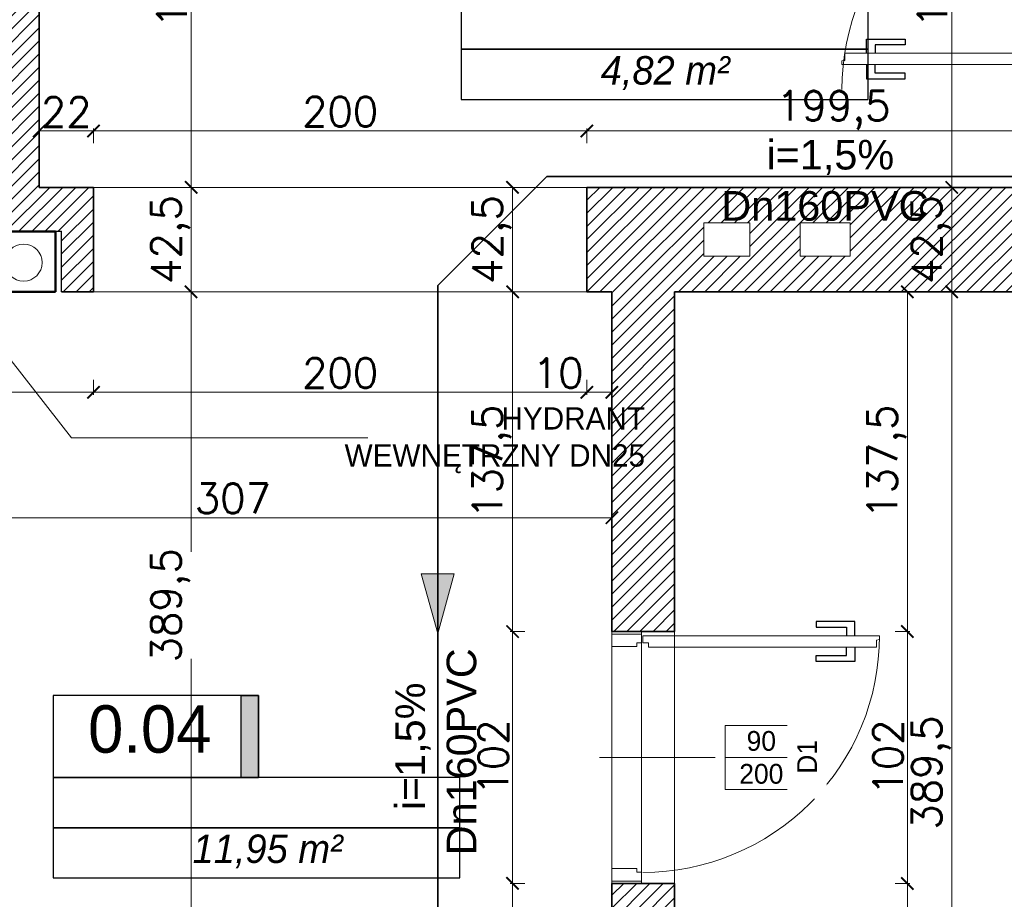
# Model space of a CAD drawing. Header units: millimetres. Extents: x -740 to 33545, y 5178 to 22494.
# Tile 157 of 250: x 11162 to 11560, y 10546 to 10902. Entities that reach past the tile are written whole.
import ezdxf
from ezdxf.lldxf.tags import DXFTag

# ---------------------------------------------------------------- set-up
doc = ezdxf.new("R2010")
doc.units = ezdxf.units.MM
doc.header["$MEASUREMENT"] = 0
doc.layers.get('Defpoints').update_dxf_attribs({"color": 252})
for name, color, linetype, lineweight in [('_IS_EKO_KS_opis', 7, 'Continuous', 15), ('_IS_EKO_KS_podposadzkowa', 86, 'Continuous', 35), ('A_istniejÄ…ce Ĺ›ciany', 252, 'Continuous', 35), ('A_l.przerywana', 252, 'ICAD_ISO03W100', 9), ('A_opisy', 252, 'Continuous', 15), ('l.przekrojowa', 252, 'Continuous', 30), ('l.przerywana', 252, 'ICAD_ISO03W100', 5), ('l.wypeĹ‚nien', 252, 'Continuous', 5), ('Nowe_820-G Rysunki Obrazki_Nr_piĂłra__23', 252, 'Continuous', 15), ('WYMIAROWA', 252, 'Continuous', 20), ('wymiarowanie', 252, 'Continuous', 9)]:
    doc.layers.add(name, color=color, linetype=linetype, lineweight=lineweight)
doc.layers.add('stolarka', color=252, linetype='Continuous')
doc.layers.add('tabelki opis', color=252, linetype='Continuous')
doc.styles.add('Arial_1', font='arial.ttf')
doc.styles.add('styl2', font='simplex.shx')
tags = doc.linetypes.add('ICAD_ISO03W100', pattern=[30, 12, -18]).pattern_tags.tags
tags[6:7] = [DXFTag(74, 4), DXFTag(75, 0), DXFTag(340, '0'), DXFTag(46, 1.0), DXFTag(50, 0.0), DXFTag(44, 0.0), DXFTag(45, 0.0)]
tags[4:5] = [DXFTag(74, 4), DXFTag(75, 0), DXFTag(340, '0'), DXFTag(46, 1.0), DXFTag(50, 0.0), DXFTag(44, 0.0), DXFTag(45, 0.0)]
doc.dimstyles.new('Skala 1-50', dxfattribs={"dimtxt": 12, "dimasz": 5, "dimexe": 1, "dimexo": 1, "dimgap": 1.5, "dimtad": 1, "dimdec": 1, "dimrnd": 0.5, "dimtxsty": 'styl2', "dimblk": 'ARCHTICK', "dimcen": 5, "dimadec": 0, "dimazin": 0, "dimtfac": 1, "dimtdec": 1, "dimtmove": 1, "dimatfit": 3, "dimldrblk": 'ARCHTICK', "dimfxl": 0, "dimlwd": -1, "dimlwe": -1, "dimarcsym": 0})

# ---------------------------------------------------------------- blocks, each defined once
blk = doc.blocks.new('_ArchTick')
at = {"color": 0, "linetype": 'ByBlock', "const_width": 0.15}
blk.add_lwpolyline([(-0.5, -0.5), (0.5, 0.5)], dxfattribs=at)
blk = doc.blocks.new('*D1208')
at = {"layer": 'Defpoints', "color": 0}
for p in [(11559.87, 10994.32), (11521.21, 10834.32), (11539.01, 10834.32)]:
    blk.add_point(p, dxfattribs=at)
at = {"layer": 'wymiarowanie', "color": 0}
for p, q in [((11544.01, 10994.32), (11538.01, 10994.32)), ((11539.01, 10994.32), (11539.01, 10834.32)), ((11534.01, 10834.32), (11540.01, 10834.32))]:
    blk.add_line(p, q, dxfattribs=at)
at = {"layer": 'wymiarowanie', "color": 0, "xscale": 5, "yscale": 5, "zscale": 5}
for p, rotation in [((11539.01, 10994.32), 90), ((11539.01, 10834.32), 270)]:
    blk.add_blockref('_ArchTick', p, dxfattribs=dict(at, rotation=rotation))
at = {"layer": 'wymiarowanie', "color": 0, "insert": (11531.21, 10914.32), "char_height": 12, "attachment_point": 5, "rotation": 90, "style": 'styl2'}
blk.add_mtext('160', dxfattribs=at)
blk = doc.blocks.new('*D1209')
at = {"layer": 'Defpoints', "color": 0}
for p in [(11528.14, 10834.32), (11527.57, 10791.99), (11539.01, 10791.99)]:
    blk.add_point(p, dxfattribs=at)
at = {"layer": 'wymiarowanie', "color": 0}
for p, q in [((11534.01, 10834.32), (11540.01, 10834.32)), ((11539.01, 10834.32), (11539.01, 10791.99)), ((11534.01, 10791.99), (11540.01, 10791.99))]:
    blk.add_line(p, q, dxfattribs=at)
at = {"layer": 'wymiarowanie', "color": 0, "xscale": 5, "yscale": 5, "zscale": 5}
for p, rotation in [((11539.01, 10834.32), 90), ((11539.01, 10791.99), 270)]:
    blk.add_blockref('_ArchTick', p, dxfattribs=dict(at, rotation=rotation))
at = {"layer": 'wymiarowanie', "color": 0, "insert": (11530.66, 10813.16), "char_height": 12, "attachment_point": 5, "rotation": 90, "style": 'styl2'}
blk.add_mtext('42,5', dxfattribs=at)
blk = doc.blocks.new('*D1210')
at = {"layer": 'Defpoints', "color": 0}
for p in [(11527.57, 10791.99), (11515.94, 10402.52), (11539.01, 10402.52)]:
    blk.add_point(p, dxfattribs=at)
at = {"layer": 'wymiarowanie', "color": 0}
for p, q in [((11534.01, 10791.99), (11540.01, 10791.99)), ((11539.01, 10791.99), (11539.01, 10402.52)), ((11534.01, 10402.52), (11540.01, 10402.52))]:
    blk.add_line(p, q, dxfattribs=at)
at = {"layer": 'wymiarowanie', "color": 0, "xscale": 5, "yscale": 5, "zscale": 5}
for p, rotation in [((11539.01, 10791.99), 90), ((11539.01, 10402.52), 270)]:
    blk.add_blockref('_ArchTick', p, dxfattribs=dict(at, rotation=rotation))
at = {"layer": 'wymiarowanie', "color": 0, "insert": (11530.66, 10597.26), "char_height": 12, "attachment_point": 5, "rotation": 90, "style": 'styl2'}
blk.add_mtext('389,5', dxfattribs=at)
blk = doc.blocks.new('*D1424')
at = {"layer": 'Defpoints', "color": 0}
for p in [(11244.47, 10994.32), (11231, 10834.32), (11244.47, 10834.32)]:
    blk.add_point(p, dxfattribs=at)
at = {"layer": 'wymiarowanie', "color": 0}
for p, q in [((11236, 10994.32), (11230, 10994.32)), ((11231, 10994.32), (11231, 10834.32)), ((11236, 10834.32), (11230, 10834.32))]:
    blk.add_line(p, q, dxfattribs=at)
at = {"layer": 'wymiarowanie', "color": 0, "xscale": 5, "yscale": 5, "zscale": 5}
for p, rotation in [((11231, 10994.32), 90), ((11231, 10834.32), 270)]:
    blk.add_blockref('_ArchTick', p, dxfattribs=dict(at, rotation=rotation))
at = {"layer": 'wymiarowanie', "color": 0, "insert": (11223.2, 10914.32), "char_height": 12, "attachment_point": 5, "rotation": 90, "style": 'styl2'}
blk.add_mtext('160', dxfattribs=at)
blk = doc.blocks.new('*D2195')
at = {"layer": 'Defpoints', "color": 0}
for p in [(11219.65, 10834.32), (11219.65, 10791.99), (11231, 10791.99)]:
    blk.add_point(p, dxfattribs=at)
at = {"layer": 'wymiarowanie', "color": 0}
for p, q in [((11226, 10834.32), (11232, 10834.32)), ((11231, 10834.32), (11231, 10791.99)), ((11226, 10791.99), (11232, 10791.99))]:
    blk.add_line(p, q, dxfattribs=at)
at = {"layer": 'wymiarowanie', "color": 0, "xscale": 5, "yscale": 5, "zscale": 5}
for p, rotation in [((11231, 10834.32), 90), ((11231, 10791.99), 270)]:
    blk.add_blockref('_ArchTick', p, dxfattribs=dict(at, rotation=rotation))
at = {"layer": 'wymiarowanie', "color": 0, "insert": (11222.65, 10813.16), "char_height": 12, "attachment_point": 5, "rotation": 90, "style": 'styl2'}
blk.add_mtext('42,5', dxfattribs=at)
blk = doc.blocks.new('*D2196')
at = {"layer": 'Defpoints', "color": 0}
for p in [(11219.65, 10791.99), (11218.78, 10402.52), (11231, 10402.52)]:
    blk.add_point(p, dxfattribs=at)
at = {"layer": 'wymiarowanie', "color": 0}
for p, q in [((11226, 10791.99), (11232, 10791.99)), ((11231, 10791.99), (11231, 10686.66)), ((11231, 10402.52), (11231, 10643.36)), ((11226, 10402.52), (11232, 10402.52))]:
    blk.add_line(p, q, dxfattribs=at)
at = {"layer": 'wymiarowanie', "color": 0, "xscale": 5, "yscale": 5, "zscale": 5}
for p, rotation in [((11231, 10791.99), 90), ((11231, 10402.52), 270)]:
    blk.add_blockref('_ArchTick', p, dxfattribs=dict(at, rotation=rotation))
at = {"layer": 'wymiarowanie', "color": 0, "insert": (11222.65, 10665.01), "char_height": 12, "attachment_point": 5, "rotation": 90, "style": 'styl2'}
blk.add_mtext('389,5', dxfattribs=at)
blk = doc.blocks.new('*D2604')
at = {"layer": 'Defpoints', "color": 0}
for p in [(11094.39, 10791.99), (11191.45, 10791.99), (11191.45, 10751.3)]:
    blk.add_point(p, dxfattribs=at)
at = {"layer": 'wymiarowanie', "color": 0}
for p, q in [((11094.39, 10756.3), (11094.39, 10750.3)), ((11191.45, 10756.3), (11191.45, 10750.3)), ((11094.39, 10751.3), (11191.45, 10751.3))]:
    blk.add_line(p, q, dxfattribs=at)
at = {"layer": 'wymiarowanie', "color": 0, "xscale": 5, "yscale": 5, "zscale": 5, "rotation": 180}
blk.add_blockref('_ArchTick', (11094.39, 10751.3), dxfattribs=at)
at = {"layer": 'wymiarowanie', "color": 0, "xscale": 5, "yscale": 5, "zscale": 5}
blk.add_blockref('_ArchTick', (11191.45, 10751.3), dxfattribs=at)
at = {"layer": 'wymiarowanie', "color": 0, "insert": (11142.92, 10759.1), "char_height": 12, "attachment_point": 5, "style": 'styl2'}
blk.add_mtext('97', dxfattribs=at)
blk = doc.blocks.new('*D2605')
at = {"layer": 'Defpoints', "color": 0}
for p in [(11191.45, 10791.99), (11391.26, 10791.99), (11391.26, 10751.3)]:
    blk.add_point(p, dxfattribs=at)
at = {"layer": 'wymiarowanie', "color": 0}
for p, q in [((11191.45, 10756.3), (11191.45, 10750.3)), ((11391.26, 10756.3), (11391.26, 10750.3)), ((11191.45, 10751.3), (11391.26, 10751.3))]:
    blk.add_line(p, q, dxfattribs=at)
at = {"layer": 'wymiarowanie', "color": 0, "xscale": 5, "yscale": 5, "zscale": 5, "rotation": 180}
blk.add_blockref('_ArchTick', (11191.45, 10751.3), dxfattribs=at)
at = {"layer": 'wymiarowanie', "color": 0, "xscale": 5, "yscale": 5, "zscale": 5}
blk.add_blockref('_ArchTick', (11391.26, 10751.3), dxfattribs=at)
at = {"layer": 'wymiarowanie', "color": 0, "insert": (11291.35, 10759.1), "char_height": 12, "attachment_point": 5, "style": 'styl2'}
blk.add_mtext('200', dxfattribs=at)
blk = doc.blocks.new('*D2606')
at = {"layer": 'Defpoints', "color": 0}
for p in [(11391.26, 10791.99), (11401.42, 10791.99), (11401.42, 10751.3)]:
    blk.add_point(p, dxfattribs=at)
at = {"layer": 'wymiarowanie', "color": 0}
for p, q in [((11391.26, 10756.3), (11391.26, 10750.3)), ((11401.42, 10756.3), (11401.42, 10750.3)), ((11391.26, 10751.3), (11401.42, 10751.3))]:
    blk.add_line(p, q, dxfattribs=at)
at = {"layer": 'wymiarowanie', "color": 0, "xscale": 5, "yscale": 5, "zscale": 5, "rotation": 180}
blk.add_blockref('_ArchTick', (11391.26, 10751.3), dxfattribs=at)
at = {"layer": 'wymiarowanie', "color": 0, "xscale": 5, "yscale": 5, "zscale": 5}
blk.add_blockref('_ArchTick', (11401.42, 10751.3), dxfattribs=at)
at = {"layer": 'wymiarowanie', "color": 0, "insert": (11379.62, 10759.1), "char_height": 12, "attachment_point": 5, "style": 'styl2'}
blk.add_mtext('10', dxfattribs=at)
blk = doc.blocks.new('*D2607')
at = {"layer": 'Defpoints', "color": 0}
for p in [(11094.39, 10718.05), (11401.42, 10718.05), (11401.42, 10700.5)]:
    blk.add_point(p, dxfattribs=at)
at = {"layer": 'wymiarowanie', "color": 0}
for p, q in [((11094.39, 10705.5), (11094.39, 10699.5)), ((11401.42, 10705.5), (11401.42, 10699.5)), ((11094.39, 10700.5), (11401.42, 10700.5))]:
    blk.add_line(p, q, dxfattribs=at)
at = {"layer": 'wymiarowanie', "color": 0, "xscale": 5, "yscale": 5, "zscale": 5, "rotation": 180}
blk.add_blockref('_ArchTick', (11094.39, 10700.5), dxfattribs=at)
at = {"layer": 'wymiarowanie', "color": 0, "xscale": 5, "yscale": 5, "zscale": 5}
blk.add_blockref('_ArchTick', (11401.42, 10700.5), dxfattribs=at)
at = {"layer": 'wymiarowanie', "color": 0, "insert": (11247.9, 10708.3), "char_height": 12, "attachment_point": 5, "style": 'styl2'}
blk.add_mtext('307', dxfattribs=at)
blk = doc.blocks.new('*D2687')
at = {"layer": 'Defpoints', "color": 0}
for p in [(11191.45, 10857.17), (11169.43, 10834.32), (11191.45, 10834.32)]:
    blk.add_point(p, dxfattribs=at)
at = {"layer": 'wymiarowanie', "color": 0}
for p, q in [((11169.43, 10852.17), (11169.43, 10858.17)), ((11191.45, 10852.17), (11191.45, 10858.17)), ((11169.43, 10857.17), (11191.45, 10857.17))]:
    blk.add_line(p, q, dxfattribs=at)
at = {"layer": 'wymiarowanie', "color": 0, "xscale": 5, "yscale": 5, "zscale": 5, "rotation": 180}
blk.add_blockref('_ArchTick', (11169.43, 10857.17), dxfattribs=at)
at = {"layer": 'wymiarowanie', "color": 0, "xscale": 5, "yscale": 5, "zscale": 5}
blk.add_blockref('_ArchTick', (11191.45, 10857.17), dxfattribs=at)
at = {"layer": 'wymiarowanie', "color": 0, "insert": (11180.44, 10864.82), "char_height": 12, "attachment_point": 5, "style": 'styl2'}
blk.add_mtext('22', dxfattribs=at)
blk = doc.blocks.new('*D2688')
at = {"layer": 'Defpoints', "color": 0}
for p in [(11391.26, 10857.17), (11191.45, 10834.32), (11391.26, 10834.32)]:
    blk.add_point(p, dxfattribs=at)
at = {"layer": 'wymiarowanie', "color": 0}
for p, q in [((11191.45, 10852.17), (11191.45, 10858.17)), ((11391.26, 10852.17), (11391.26, 10858.17)), ((11191.45, 10857.17), (11391.26, 10857.17))]:
    blk.add_line(p, q, dxfattribs=at)
at = {"layer": 'wymiarowanie', "color": 0, "xscale": 5, "yscale": 5, "zscale": 5, "rotation": 180}
blk.add_blockref('_ArchTick', (11191.45, 10857.17), dxfattribs=at)
at = {"layer": 'wymiarowanie', "color": 0, "xscale": 5, "yscale": 5, "zscale": 5}
blk.add_blockref('_ArchTick', (11391.26, 10857.17), dxfattribs=at)
at = {"layer": 'wymiarowanie', "color": 0, "insert": (11291.35, 10864.97), "char_height": 12, "attachment_point": 5, "style": 'styl2'}
blk.add_mtext('200', dxfattribs=at)
blk = doc.blocks.new('*D2689')
at = {"layer": 'Defpoints', "color": 0}
for p in [(11590.93, 10857.17), (11391.26, 10834.32), (11590.93, 10834.32)]:
    blk.add_point(p, dxfattribs=at)
at = {"layer": 'wymiarowanie', "color": 0}
for p, q in [((11391.26, 10852.17), (11391.26, 10858.17)), ((11590.93, 10852.17), (11590.93, 10858.17)), ((11391.26, 10857.17), (11590.93, 10857.17))]:
    blk.add_line(p, q, dxfattribs=at)
at = {"layer": 'wymiarowanie', "color": 0, "xscale": 5, "yscale": 5, "zscale": 5, "rotation": 180}
blk.add_blockref('_ArchTick', (11391.26, 10857.17), dxfattribs=at)
at = {"layer": 'wymiarowanie', "color": 0, "xscale": 5, "yscale": 5, "zscale": 5}
blk.add_blockref('_ArchTick', (11590.93, 10857.17), dxfattribs=at)
at = {"layer": 'wymiarowanie', "color": 0, "insert": (11491.09, 10865.52), "char_height": 12, "attachment_point": 5, "style": 'styl2'}
blk.add_mtext('199,5', dxfattribs=at)
blk = doc.blocks.new('*D2799')
at = {"layer": 'Defpoints', "color": 0}
for p in [(11391.26, 10834.32), (11361.18, 10791.99), (11391.26, 10791.99)]:
    blk.add_point(p, dxfattribs=at)
at = {"layer": 'wymiarowanie', "color": 0}
for p, q in [((11366.18, 10834.32), (11360.18, 10834.32)), ((11361.18, 10834.32), (11361.18, 10791.99)), ((11366.18, 10791.99), (11360.18, 10791.99))]:
    blk.add_line(p, q, dxfattribs=at)
at = {"layer": 'wymiarowanie', "color": 0, "xscale": 5, "yscale": 5, "zscale": 5}
for p, rotation in [((11361.18, 10834.32), 90), ((11361.18, 10791.99), 270)]:
    blk.add_blockref('_ArchTick', p, dxfattribs=dict(at, rotation=rotation))
at = {"layer": 'wymiarowanie', "color": 0, "insert": (11352.83, 10813.16), "char_height": 12, "attachment_point": 5, "rotation": 90, "style": 'styl2'}
blk.add_mtext('42,5', dxfattribs=at)
blk = doc.blocks.new('*D2800')
at = {"layer": 'Defpoints', "color": 0}
for p in [(11391.26, 10791.99), (11361.18, 10654.38), (11401.42, 10654.38)]:
    blk.add_point(p, dxfattribs=at)
at = {"layer": 'wymiarowanie', "color": 0}
for p, q in [((11366.18, 10791.99), (11360.18, 10791.99)), ((11361.18, 10791.99), (11361.18, 10654.38)), ((11366.18, 10654.38), (11360.18, 10654.38))]:
    blk.add_line(p, q, dxfattribs=at)
at = {"layer": 'wymiarowanie', "color": 0, "xscale": 5, "yscale": 5, "zscale": 5}
for p, rotation in [((11361.18, 10791.99), 90), ((11361.18, 10654.38), 270)]:
    blk.add_blockref('_ArchTick', p, dxfattribs=dict(at, rotation=rotation))
at = {"layer": 'wymiarowanie', "color": 0, "insert": (11352.83, 10723.19), "char_height": 12, "attachment_point": 5, "rotation": 90, "style": 'styl2'}
blk.add_mtext('137,5', dxfattribs=at)
blk = doc.blocks.new('*D2801')
at = {"layer": 'Defpoints', "color": 0}
for p in [(11401.42, 10654.38), (11361.18, 10552.38), (11401.42, 10552.38)]:
    blk.add_point(p, dxfattribs=at)
at = {"layer": 'wymiarowanie', "color": 0}
for p, q in [((11366.18, 10654.38), (11360.18, 10654.38)), ((11361.18, 10654.38), (11361.18, 10552.38)), ((11366.18, 10552.38), (11360.18, 10552.38))]:
    blk.add_line(p, q, dxfattribs=at)
at = {"layer": 'wymiarowanie', "color": 0, "xscale": 5, "yscale": 5, "zscale": 5}
for p, rotation in [((11361.18, 10654.38), 90), ((11361.18, 10552.38), 270)]:
    blk.add_blockref('_ArchTick', p, dxfattribs=dict(at, rotation=rotation))
at = {"layer": 'wymiarowanie', "color": 0, "insert": (11353.38, 10603.38), "char_height": 12, "attachment_point": 5, "rotation": 90, "style": 'styl2'}
blk.add_mtext('102', dxfattribs=at)
blk = doc.blocks.new('*D2802')
at = {"layer": 'Defpoints', "color": 0}
for p in [(11401.42, 10552.38), (11361.18, 10402.52), (11401.42, 10402.52)]:
    blk.add_point(p, dxfattribs=at)
at = {"layer": 'wymiarowanie', "color": 0}
for p, q in [((11366.18, 10552.38), (11360.18, 10552.38)), ((11361.18, 10552.38), (11361.18, 10402.52)), ((11366.18, 10402.52), (11360.18, 10402.52))]:
    blk.add_line(p, q, dxfattribs=at)
at = {"layer": 'wymiarowanie', "color": 0, "xscale": 5, "yscale": 5, "zscale": 5}
for p, rotation in [((11361.18, 10552.38), 90), ((11361.18, 10402.52), 270)]:
    blk.add_blockref('_ArchTick', p, dxfattribs=dict(at, rotation=rotation))
at = {"layer": 'wymiarowanie', "color": 0, "insert": (11353.38, 10477.45), "char_height": 12, "attachment_point": 5, "rotation": 90, "style": 'styl2'}
blk.add_mtext('150', dxfattribs=at)
blk = doc.blocks.new('*D2803')
at = {"layer": 'Defpoints', "color": 0}
for p in [(11490.97, 10791.99), (11480.81, 10654.38), (11521.06, 10654.38)]:
    blk.add_point(p, dxfattribs=at)
at = {"layer": 'wymiarowanie', "color": 0}
for p, q in [((11516.06, 10791.99), (11522.06, 10791.99)), ((11521.06, 10791.99), (11521.06, 10654.38)), ((11516.06, 10654.38), (11522.06, 10654.38))]:
    blk.add_line(p, q, dxfattribs=at)
at = {"layer": 'wymiarowanie', "color": 0, "xscale": 5, "yscale": 5, "zscale": 5}
for p, rotation in [((11521.06, 10791.99), 90), ((11521.06, 10654.38), 270)]:
    blk.add_blockref('_ArchTick', p, dxfattribs=dict(at, rotation=rotation))
at = {"layer": 'wymiarowanie', "color": 0, "insert": (11512.71, 10723.19), "char_height": 12, "attachment_point": 5, "rotation": 90, "style": 'styl2'}
blk.add_mtext('137,5', dxfattribs=at)
blk = doc.blocks.new('*D2804')
at = {"layer": 'Defpoints', "color": 0}
for p in [(11480.81, 10654.38), (11480.81, 10552.38), (11521.06, 10552.38)]:
    blk.add_point(p, dxfattribs=at)
at = {"layer": 'wymiarowanie', "color": 0}
for p, q in [((11516.06, 10654.38), (11522.06, 10654.38)), ((11521.06, 10654.38), (11521.06, 10552.38)), ((11516.06, 10552.38), (11522.06, 10552.38))]:
    blk.add_line(p, q, dxfattribs=at)
at = {"layer": 'wymiarowanie', "color": 0, "xscale": 5, "yscale": 5, "zscale": 5}
for p, rotation in [((11521.06, 10654.38), 90), ((11521.06, 10552.38), 270)]:
    blk.add_blockref('_ArchTick', p, dxfattribs=dict(at, rotation=rotation))
at = {"layer": 'wymiarowanie', "color": 0, "insert": (11513.26, 10603.38), "char_height": 12, "attachment_point": 5, "rotation": 90, "style": 'styl2'}
blk.add_mtext('102', dxfattribs=at)
blk = doc.blocks.new('*D2805')
at = {"layer": 'Defpoints', "color": 0}
for p in [(11480.81, 10552.38), (11480.81, 10402.52), (11521.06, 10402.52)]:
    blk.add_point(p, dxfattribs=at)
at = {"layer": 'wymiarowanie', "color": 0}
for p, q in [((11516.06, 10552.38), (11522.06, 10552.38)), ((11521.06, 10552.38), (11521.06, 10402.52)), ((11516.06, 10402.52), (11522.06, 10402.52))]:
    blk.add_line(p, q, dxfattribs=at)
at = {"layer": 'wymiarowanie', "color": 0, "xscale": 5, "yscale": 5, "zscale": 5}
for p, rotation in [((11521.06, 10552.38), 90), ((11521.06, 10402.52), 270)]:
    blk.add_blockref('_ArchTick', p, dxfattribs=dict(at, rotation=rotation))
at = {"layer": 'wymiarowanie', "color": 0, "insert": (11513.26, 10477.45), "char_height": 12, "attachment_point": 5, "rotation": 90, "style": 'styl2'}
blk.add_mtext('150', dxfattribs=at)

msp = doc.modelspace()

# ---------------------------------------------------------------- hatches: boundary and pattern name
at = {"layer": '_IS_EKO_KS_podposadzkowa', "ltscale": 0.5}
msp.add_hatch(color=256, dxfattribs=at).paths.add_polyline_path([(11330.85, 10677.71), (11324.18, 10677.71), (11330.85, 10653.58), (11337.53, 10677.71)])
at = {"layer": 'l.wypeĹ‚nien'}
h = msp.add_hatch(dxfattribs=at)
h.set_pattern_fill('ANSI31', color=256, scale=30, style=0)
h.paths.add_polyline_path([(11009.41, 10808.08), (11009.41, 10791.99), (11103.57, 10791.99), (11103.57, 10816.54), (11178.57, 10816.54), (11178.57, 10791.99), (11191.45, 10791.99), (11191.45, 10834.32), (11169.43, 10834.32), (11169.43, 11134.32), (11169.43, 11331.32), (11249.87, 11331.32), (11249.87, 11346.56), (11249.87, 11358.41), (11249.87, 11374.5), (11169.43, 11374.5), (11126.25, 11374.5), (11126.25, 11134.32), (11126.25, 10834.32), (11009.41, 10834.32), (11009.41, 10819.93)])
h.paths.add_polyline_path([(11404.81, 11374.5), (11404.81, 11331.32), (11602.93, 11331.32), (11602.93, 11374.5)])
h.paths.add_polyline_path([(10316.23, 10791.99), (10406.43, 10791.99), (10425.43, 10791.99), (10444.43, 10791.99), (10463.43, 10791.99), (10488.71, 10791.99), (10488.71, 10808.08), (10488.71, 10819.93), (10488.71, 10834.32), (10316.23, 10834.32)])
h.paths.add_polyline_path([(10717.86, 10791.99), (10854.47, 10791.99), (10854.47, 10834.32), (10717.86, 10834.32)])
h.paths.add_polyline_path([(10643.65, 10834.32), (10643.65, 10819.93), (10643.65, 10808.08), (10643.65, 10791.99), (10717.86, 10791.99), (10717.86, 10834.32)])
h.paths.add_polyline_path([(11757.87, 11374.5), (11757.87, 11331.32), (11799.42, 11331.32), (11799.42, 11374.5)])
h.paths.add_polyline_path([(10280.43, 10834.32), (10280.43, 10791.99), (10316.23, 10791.99), (10316.23, 10834.32)])
h = msp.add_hatch(dxfattribs=at)
h.set_pattern_fill('ANSI31', color=256, scale=30, style=0)
h.paths.add_polyline_path([(11391.26, 10402.52), (11391.26, 10359.34), (11839.15, 10359.34), (11839.15, 9782.76), (11774.02, 9782.76), (11774.02, 9765.83), (11774.02, 9754.82), (11774.02, 9739.58), (11839.15, 9739.58), (11882.33, 9739.58), (11882.33, 10522.75), (11866.24, 10522.75), (11854.39, 10522.75), (11839.15, 10522.75), (11839.15, 10402.52), (11426.82, 10402.52), (11426.82, 10552.38), (11401.42, 10552.38), (11401.42, 10402.52)])
h.paths.add_polyline_path([(11391.26, 10834.32), (11391.26, 10791.99), (11401.42, 10791.99), (11401.42, 10654.38), (11426.82, 10654.38), (11426.82, 10791.99), (11839.15, 10791.99), (11839.15, 10677.69), (11854.39, 10677.69), (11866.24, 10677.69), (11882.33, 10677.69), (11882.33, 11331.32), (11882.33, 11374.5), (11799.42, 11374.5), (11799.42, 11331.32), (11839.15, 11331.32), (11839.15, 10994.32), (11839.15, 10834.32), (11699.45, 10834.32), (11685.18, 10834.32), (11640.68, 10834.32), (11401.42, 10834.32)])
h.paths.add_polyline_path([(11477.62, 10806.38), (11477.62, 10819.93), (11497.94, 10819.93), (11497.94, 10806.38)], flags=16)
h.paths.add_polyline_path([(11438.67, 10819.93), (11438.67, 10806.38), (11457.3, 10806.38), (11457.3, 10819.93)], flags=16)
h.paths.add_polyline_path([(11429.29, 9739.58), (11429.29, 9782.76), (11384.13, 9782.76), (11384.13, 9739.58)])
h.paths.add_polyline_path([(11624.02, 9739.58), (11624.02, 9782.76), (11579.29, 9782.76), (11579.29, 9739.58)])
at = {"layer": 'tabelki opis'}
msp.add_hatch(color=256, dxfattribs=at).paths.add_polyline_path([(11258.28, 10595.21), (11258.28, 10628.48), (11251.32, 10628.48), (11251.32, 10595.21)])

# ---------------------------------------------------------------- linework, layer by layer
at = {"layer": '_IS_EKO_KS_podposadzkowa', "ltscale": 10}
msp.add_line((11330.86, 10794.54), (11375.08, 10838.77), dxfattribs=at)
at = {"layer": '_IS_EKO_KS_podposadzkowa'}
for p, q in [((11375.08, 10838.77), (11827.07, 10838.77)), ((11330.86, 10794.54), (11330.85, 10542))]:
    msp.add_line(p, q, dxfattribs=at)
at = {"layer": '_IS_EKO_KS_podposadzkowa', "linetype": 'Continuous', "lineweight": 15, "ltscale": 0.5}
for p, q in [((11324.18, 10677.71), (11330.85, 10653.58)), ((11330.85, 10677.71), (11324.18, 10677.71)), ((11330.85, 10677.71), (11337.53, 10677.71)), ((11337.53, 10677.71), (11330.85, 10653.58))]:
    msp.add_line(p, q, dxfattribs=at)
at = {"layer": 'A_istniejÄ…ce Ĺ›ciany'}
for points in [[(11169.43, 10834.32), (11169.43, 11134.32)], [(11169.43, 11134.32), (11169.43, 10834.32)], [(11191.45, 10834.32), (11169.43, 10834.32)], [(11191.45, 10791.99), (11191.45, 10834.32)], [(11391.26, 10791.99), (11391.26, 10834.32)], [(11699.45, 10834.32), (11401.42, 10834.32)], [(11178.57, 10791.99), (11191.45, 10791.99)], [(11401.42, 10791.99), (11401.42, 10654.38)], [(11426.82, 10791.99), (11839.15, 10791.99)], [(11426.82, 10654.38), (11426.82, 10791.99)], [(11426.82, 10791.99), (11509.79, 10791.99)], [(11401.42, 10654.38), (11426.82, 10654.38)], [(11426.82, 10552.38), (11401.42, 10552.38)], [(11401.42, 10552.38), (11401.42, 10402.52)], [(11401.42, 10552.38), (11426.82, 10552.38)], [(11426.82, 10402.52), (11426.82, 10552.38)]]:
    msp.add_lwpolyline(points, dxfattribs=at)
at = {"layer": 'A_istniejÄ…ce Ĺ›ciany', "ltscale": 15}
for points in [[(11391.26, 10834.32), (11401.42, 10834.32)], [(11391.26, 10791.99), (11401.42, 10791.99)]]:
    msp.add_lwpolyline(points, dxfattribs=at)
at = {"layer": 'A_l.przerywana', "ltscale": 0.3}
for points in [[(11413.42, 10552.38), (11401.42, 10552.38), (11401.42, 10654.38), (11413.42, 10654.38)], [(11401.42, 10654.38), (11426.82, 10654.38), (11426.82, 10552.38), (11401.42, 10552.38)]]:
    msp.add_lwpolyline(points, close=True, dxfattribs=at)
at = {"layer": 'A_opisy'}
for p, q in [((11136.41, 10791.99), (11182.6, 10732.79)), ((11182.6, 10732.79), (11302.6, 10732.79)), ((11451.42, 10603.38), (11396.42, 10603.38))]:
    msp.add_line(p, q, dxfattribs=at)
at = {"layer": 'l.przekrojowa'}
for p in [(11103.57, 10816.54), (11178.57, 10791.99)]:
    msp.add_line(p, (11178.57, 10816.54), dxfattribs=at)
at = {"layer": 'l.przerywana', "ltscale": 0.3}
msp.add_lwpolyline([(11191.45, 10834.32), (11391.26, 10834.32), (11391.26, 10791.99), (11191.45, 10791.99)], close=True, dxfattribs=at)
at = {"layer": 'Nowe_820-G Rysunki Obrazki_Nr_piĂłra__23', "linetype": 'Continuous', "lineweight": 15}
for points in [[(11438.67, 10819.93), (11457.3, 10819.93)], [(11438.67, 10806.38), (11438.67, 10819.93)], [(11457.3, 10819.93), (11457.3, 10806.38)], [(11477.62, 10819.93), (11497.94, 10819.93)], [(11477.62, 10806.38), (11477.62, 10819.93)], [(11497.94, 10819.93), (11497.94, 10806.38)], [(11457.3, 10806.38), (11438.67, 10806.38)], [(11497.94, 10806.38), (11477.62, 10806.38)]]:
    msp.add_lwpolyline(points, dxfattribs=at)
at = {"layer": 'stolarka'}
for points in [[(11504.5, 10888.6), (11504.5, 10894.4), (11520.16, 10894.4), (11520.16, 10892.08), (11507.98, 10892.08), (11507.98, 10888.6)], [(11504.5, 10884.07), (11504.5, 10878.27), (11520.16, 10878.27), (11520.16, 10880.59), (11507.98, 10880.59), (11507.98, 10884.07)], [(11499.85, 10652.63), (11499.85, 10658.43), (11484.18, 10658.43), (11484.18, 10656.11), (11496.37, 10656.11), (11496.37, 10652.63)], [(11499.85, 10648.11), (11499.85, 10642.31), (11484.18, 10642.31), (11484.18, 10644.63), (11496.37, 10644.63), (11496.37, 10648.11)]]:
    msp.add_lwpolyline(points, dxfattribs=at)
at = {"layer": 'stolarka', "lineweight": 9}
for points in [[(11590.35, 10886.86), (11590.35, 10884.07), (11494.58, 10884.07), (11494.59, 10885.58), (11495.74, 10885.76), (11495.74, 10888.6), (11588.05, 10888.6), (11588.05, 10886.86), (11590.35, 10886.86)], [(11411.44, 10648.33), (11411.44, 10649.85), (11413.42, 10649.85), (11413.42, 10653.38), (11401.42, 10653.38), (11401.42, 10648.33), (11411.44, 10648.33)], [(11413.99, 10649.85), (11413.99, 10652.63), (11509.76, 10652.63), (11509.75, 10651.13), (11508.6, 10650.95), (11508.6, 10648.11), (11416.29, 10648.11), (11416.29, 10649.85), (11413.99, 10649.85)], [(11411.44, 10558.38), (11411.44, 10556.87), (11413.42, 10556.87), (11413.42, 10553.33), (11401.42, 10553.33), (11401.42, 10558.38), (11411.44, 10558.38)]]:
    msp.add_lwpolyline(points, dxfattribs=at)
at = {"layer": 'stolarka', "linetype": 'ICAD_ISO03W100', "lineweight": 13, "ltscale": 0.3}
for centre, start, end in [((11590.35, 10874.07), 90.0003, 180.0531), ((11413.99, 10652.63), 270.0003, 0.0531)]:
    msp.add_arc(centre, 95.77, start, end, dxfattribs=at)
at = {"layer": 'tabelki opis'}
for points in [[(11340.41, 10890.24), (11505.14, 10890.24), (11505.14, 10910.51), (11340.41, 10910.51), (11340.41, 10890.24)], [(11340.41, 10869.96), (11505.14, 10869.96), (11505.14, 10890.24), (11340.41, 10890.24), (11340.41, 10869.96)], [(11258.28, 10628.48), (11175.12, 10628.48), (11175.12, 10595.21), (11258.28, 10595.21), (11258.28, 10628.48)], [(11175.12, 10574.94), (11339.86, 10574.94), (11339.86, 10595.21), (11175.12, 10595.21), (11175.12, 10574.94)], [(11175.12, 10554.66), (11339.86, 10554.66), (11339.86, 10574.94), (11175.12, 10574.94), (11175.12, 10554.66)]]:
    msp.add_lwpolyline(points, dxfattribs=at)
msp.add_lwpolyline([(11258.28, 10595.21), (11251.32, 10595.21), (11251.32, 10628.48), (11258.28, 10628.48)], close=True, dxfattribs=at)
at = {"layer": 'WYMIAROWA', "lineweight": 50}
for p, q in [((11176.07, 10816.49), (11106.07, 10816.49)), ((11176.07, 10791.99), (11176.07, 10816.49)), ((11176.07, 10791.99), (11106.07, 10791.99))]:
    msp.add_line(p, q, dxfattribs=at)
at = {"layer": 'WYMIAROWA'}
msp.add_circle((11163.17, 10803.83), 7.5, dxfattribs=at)

# ---------------------------------------------------------------- texts
at = {"layer": '_IS_EKO_KS_opis', "char_height": 12, "width": 220.9, "attachment_point": 1, "style": 'Arial_1'}
for s, insert in [('i=1,5%', (11464, 10853.55)), ('Dn160PVC\\P', (11445.73, 10832.8))]:
    msp.add_mtext(s, dxfattribs=dict(at, insert=insert))
at = {"layer": '_IS_EKO_KS_opis', "char_height": 12, "width": 220.9, "attachment_point": 1, "rotation": 90, "style": 'Arial_1'}
for s, insert in [('Dn160PVC\\P', (11334.48, 10563.74)), ('i=1,5%', (11313.73, 10582.02))]:
    msp.add_mtext(s, dxfattribs=dict(at, insert=insert))
at = {"layer": 'tabelki opis', "attachment_point": 1}
for s, insert, char_height, width in [('{\\fCentury Gothic|b0|i1|c238|p34;4,82 m²}', (11396.87, 10887.47), 11.52, 68.7387), ('\\pi42.59584;{\\fCentury Gothic|b0|i1|c238|p34;WIATROŁAP}', (10865.19, 10747.62), 10.24, 164.736), ('{\\fCentury Gothic|b0|i0|c238|p34;0.04}', (11189.27, 10624.52), 19.2, 56.7), ('{\\fCentury Gothic|b0|i1|c238|p34;11,95 m²}', (11231.59, 10572.17), 11.52, 68.7387)]:
    msp.add_mtext(s, dxfattribs=dict(at, insert=insert, char_height=char_height, width=width))
at = {"layer": 'wymiarowanie', "insert": (11414.84, 10745.22), "char_height": 9, "width": 232.4726, "attachment_point": 3}
msp.add_mtext('{\\fCentury Gothic|b0|i0|c238|p0;HYDRANT }\\P{\\fCentury Gothic|b0|i0|c238|p0;WEWNĘTRZNY DN25} ', dxfattribs=at)

# ---------------------------------------------------------------- dimensions: what is measured, and where the dimension line sits
at = {"layer": 'wymiarowanie'}
for base, p1, p2, picture, middle in [((11231, 10834.32), (11244.47, 10994.32), (11244.47, 10834.32), '*D1424', (11223.2, 10914.32)), ((11539.01, 10834.32), (11559.87, 10994.32), (11521.21, 10834.32), '*D1208', (11531.21, 10914.32)), ((11231, 10791.99), (11219.65, 10834.32), (11219.65, 10791.99), '*D2195', (11222.65, 10813.16)), ((11361.18, 10791.99), (11391.26, 10834.32), (11391.26, 10791.99), '*D2799', (11352.83, 10813.16)), ((11539.01, 10791.99), (11528.14, 10834.32), (11527.57, 10791.99), '*D1209', (11530.66, 10813.16)), ((11361.18, 10654.38), (11391.26, 10791.99), (11401.42, 10654.38), '*D2800', (11352.83, 10723.19)), ((11521.06, 10654.38), (11490.97, 10791.99), (11480.81, 10654.38), '*D2803', (11512.71, 10723.19)), ((11539.01, 10402.52), (11527.57, 10791.99), (11515.94, 10402.52), '*D1210', (11530.66, 10597.26)), ((11361.18, 10552.38), (11401.42, 10654.38), (11401.42, 10552.38), '*D2801', (11353.38, 10603.38)), ((11361.18, 10402.52), (11401.42, 10552.38), (11401.42, 10402.52), '*D2802', (11353.38, 10477.45)), ((11521.06, 10402.52), (11480.81, 10552.38), (11480.81, 10402.52), '*D2805', (11513.26, 10477.45))]:
    dim = msp.add_linear_dim(base=base, p1=p1, p2=p2, angle=90, dimstyle='Skala 1-50', dxfattribs=at)
    dim.commit()
    dim.dimension.update_dxf_attribs({"geometry": picture, "text_midpoint": middle})
for base, p1, p2, picture, middle in [((11191.45, 10857.17), (11169.43, 10834.32), (11191.45, 10834.32), '*D2687', (11180.44, 10864.82)), ((11391.26, 10857.17), (11191.45, 10834.32), (11391.26, 10834.32), '*D2688', (11291.35, 10864.97)), ((11590.93, 10857.17), (11391.26, 10834.32), (11590.93, 10834.32), '*D2689', (11491.09, 10865.52)), ((11191.45, 10751.3), (11094.39, 10791.99), (11191.45, 10791.99), '*D2604', (11142.92, 10759.1)), ((11391.26, 10751.3), (11191.45, 10791.99), (11391.26, 10791.99), '*D2605', (11291.35, 10759.1)), ((11401.42, 10700.5), (11094.39, 10718.05), (11401.42, 10718.05), '*D2607', (11247.9, 10708.3))]:
    dim = msp.add_linear_dim(base=base, p1=p1, p2=p2, dimstyle='Skala 1-50', dxfattribs=at)
    dim.commit()
    dim.dimension.update_dxf_attribs({"geometry": picture, "text_midpoint": middle})
dim = msp.add_linear_dim(base=(11231, 10402.52), p1=(11219.65, 10791.99), p2=(11218.78, 10402.52), angle=90, dimstyle='Skala 1-50', dxfattribs=at)
dim.commit()
dim.dimension.update_dxf_attribs({"geometry": '*D2196', "text_midpoint": (11231, 10665.01), "dimtype": 160})
dim = msp.add_linear_dim(base=(11401.42, 10751.3), p1=(11391.26, 10791.99), p2=(11401.42, 10791.99), dimstyle='Skala 1-50', dxfattribs=at)
dim.commit()
dim.dimension.update_dxf_attribs({"geometry": '*D2606', "text_midpoint": (11379.62, 10751.3), "dimtype": 160})

# ---------------------------------------------------------------- next in the draw order: texts
at = {"layer": 'A_opisy', "ltscale": 0.3, "insert": (11460.32, 10603.38), "char_height": 8, "width": 26, "attachment_point": 5, "bg_fill": 2}
msp.add_mtext('\\pi3.19200;{\\fCentury Gothic|b0|i0|c238|p0;90}\\P{\\fCentury Gothic|b0|i0|c238|p0;200}', dxfattribs=at)

# ---------------------------------------------------------------- next in the draw order: linework, layer by layer
at = {"layer": 'A_opisy', "ltscale": 0.3}
for points in [[(11447.32, 10616.38), (11473.32, 10616.38), (11473.32, 10603.38), (11447.32, 10603.38)], [(11447.32, 10603.38), (11473.32, 10603.38), (11473.32, 10590.38), (11447.32, 10590.38)]]:
    msp.add_lwpolyline(points, close=True, dxfattribs=at)
at = {"layer": 'A_opisy', "lineweight": 30, "ltscale": 0.3}
msp.add_lwpolyline([(11473.32, 10590.38), (11473.32, 10616.38), (11486.32, 10616.38), (11486.32, 10590.38)], close=True, dxfattribs=at)

# ---------------------------------------------------------------- next in the draw order: texts
at = {"layer": 'A_opisy', "ltscale": 0.3, "insert": (11480.44, 10603.64), "char_height": 8, "width": 26, "attachment_point": 5, "rotation": 90, "bg_fill": 2}
msp.add_mtext('{\\fCentury Gothic|b0|i0|c238|p0;D1}', dxfattribs=at)

# ---------------------------------------------------------------- next in the draw order: dimensions: what is measured, and where the dimension line sits
at = {"layer": 'wymiarowanie'}
dim = msp.add_linear_dim(base=(11521.06, 10552.38), p1=(11480.81, 10654.38), p2=(11480.81, 10552.38), angle=90, dimstyle='Skala 1-50', dxfattribs=at)
dim.commit()
dim.dimension.update_dxf_attribs({"geometry": '*D2804', "text_midpoint": (11513.26, 10603.38)})

doc.saveas('drawing.dxf')
